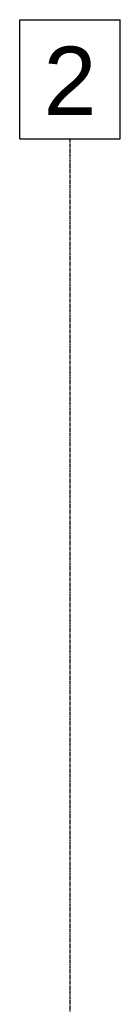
# Model space of a CAD drawing. Header units: millimetres. Extents: x 60 to 119230, y 44 to 9810.
# Tile 10 of 33: x 43246 to 43457, y 7734 to 9801. Entities that reach past the tile are written whole.
import ezdxf

# ---------------------------------------------------------------- set-up
doc = ezdxf.new("R2010")
doc.units = ezdxf.units.MM
doc.linetypes.add('DXK_LINE_DOT3', pattern=[5.9187, 2.979, -0.9799, 0.9799, -0.9799])
doc.styles.add('Arial', font='ARIAL.TTF', dxfattribs={"height": 0.2})

# ---------------------------------------------------------------- blocks, each defined once
blk = doc.blocks.new('GridLine-2021 - 1314')
at = {"color": 6}
for p, q in [((43245.8, 9801.5), (43457.1, 9801.5)), ((43245.8, 9551.5), (43245.8, 9801.5)), ((43457.1, 9551.5), (43457.1, 9801.5)), ((43245.8, 9551.5), (43457.1, 9551.5))]:
    blk.add_line(p, q, dxfattribs=at)
at = {"color": 6, "linetype": 'DXK_LINE_DOT3'}
blk.add_line((43351.5, 506.8), (43351.5, 9551.5), dxfattribs=at)
at = {"color": 7, "style": 'Arial'}
blk.add_text('2', height=143.3, dxfattribs=at).set_placement((43295.8, 9601.5))

msp = doc.modelspace()

# ---------------------------------------------------------------- block references
msp.add_blockref('GridLine-2021 - 1314', (0, 0))

doc.saveas('drawing.dxf')
